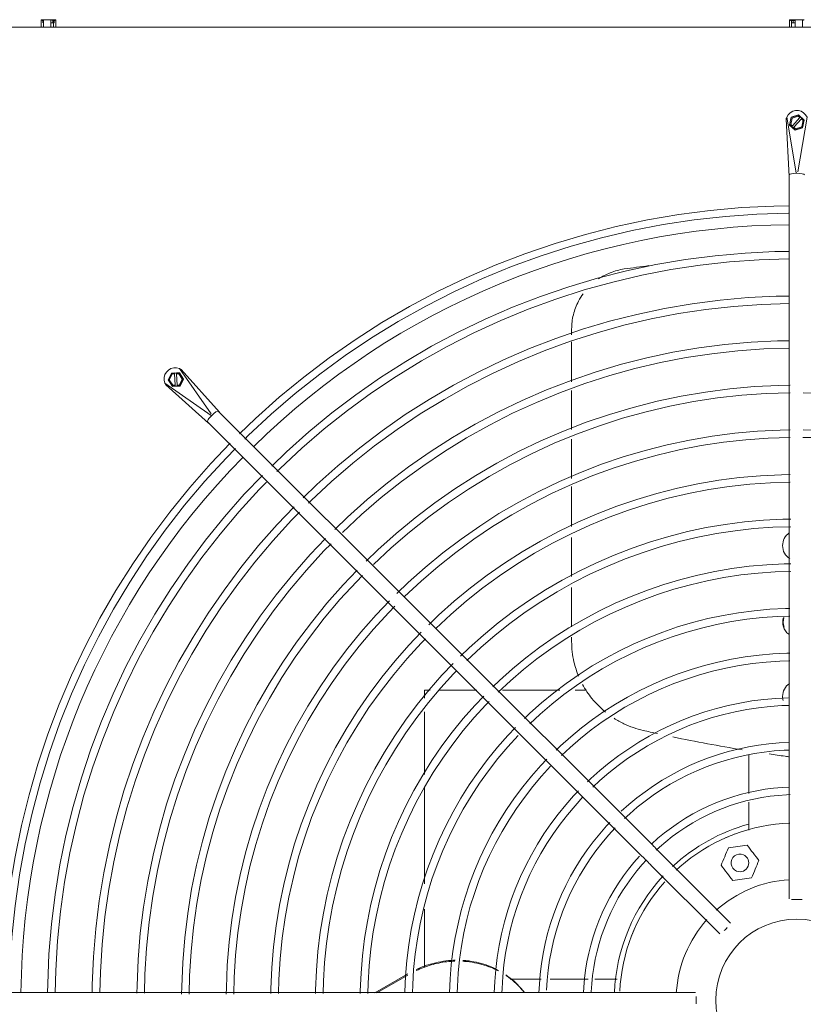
# Model space of a CAD drawing. Header units: inches. Extents: x 282 to 878, y -149 to 1260.
# Tile 17 of 20: x 833 to 846, y 429 to 445. Entities that reach past the tile are written whole.
import ezdxf

# ---------------------------------------------------------------- set-up
doc = ezdxf.new("R2010")
doc.units = ezdxf.units.IN
doc.header["$MEASUREMENT"] = 0
doc.layers.add('M-EQPM', color=90, linetype='Continuous', lineweight=9)

# ---------------------------------------------------------------- blocks, each defined once
blk = doc.blocks.new('Air Conditioner Unit  _AC_ - Default 1-V6-Main Floor')
at = {"layer": 'M-EQPM'}
for p, q in [((-12.42, 16.12), (-12.379, 16.12)), ((-12.42, 16), (-12.42, 16.12)), ((-12.402, 16.12), (-12.378, 16.12)), ((-12.402, 16.12), (-12.402, 16.109)), ((-12.378, 16.109), (-12.402, 16.109)), ((-12.39, 16.12), (-12.39, 16.071)), ((-12.379, 16.12), (-12.257, 16.12)), ((-12.379, 16), (-12.379, 16.12)), ((-12.257, 16.12), (-12.227, 16.12)), ((-12.257, 16.12), (-12.257, 16)), ((-12.205, 16.071), (-12.257, 16.071)), ((-12.239, 16.109), (-12.239, 16.12)), ((-12.227, 16.12), (-12.192, 16.12)), ((-12.227, 16.071), (-12.227, 16.12)), ((-12.227, 16.12), (-12.227, 16.109)), ((-12.192, 16.109), (-12.227, 16.109)), ((-12.205, 16.071), (-12.227, 16.071)), ((-12.216, 16.12), (-12.205, 16.12)), ((-12.216, 16.12), (-12.216, 16.109)), ((-12.215, 16), (-12.215, 16.12)), ((-12.205, 16.12), (-12.175, 16.12)), ((-12.205, 16.12), (-12.205, 16.071)), ((-12.192, 16.109), (-12.192, 16.12)), ((-12.175, 16), (-12.175, 16.12)), ((-0.12, 16.12), (-0.087, 16.12)), ((-0.12, 16.12), (-0.12, 16)), ((-0.103, 16.12), (-0.077, 16.12)), ((-0.103, 16.12), (-0.103, 16.109)), ((-0.077, 16.109), (-0.103, 16.109)), ((-0.09, 16), (-0.09, 16.12)), ((-0.087, 16.12), (-0.076, 16.12)), ((-0.087, 16.071), (-0.087, 16.12)), ((-0.063, 16.071), (-0.087, 16.071)), ((-0.03, 16.071), (-0.087, 16.071)), ((-0.077, 16.12), (-0.03, 16.12)), ((-0.077, 16.12), (-0.077, 16.109)), ((-0.03, 16.109), (-0.077, 16.109)), ((-0.076, 16.109), (-0.076, 16.12)), ((-0.03, 16.109), (-0.076, 16.109)), ((-0.063, 16.12), (-0.03, 16.12)), ((-0.063, 16.12), (-0.063, 16.071)), ((-0.052, 16.12), (-0.052, 16.109)), ((-0.03, 16.12), (0.09, 16.12)), ((-0.03, 16), (-0.03, 16.12)), ((0.09, 16.12), (0.12, 16.12)), ((0.09, 16), (0.09, 16.12)), ((0.103, 16.12), (0.103, 16.109)), ((14.75, 16), (-14.75, 16)), ((-12.379, 16), (-12.42, 16)), ((-12.257, 16), (-12.379, 16)), ((-12.175, 16), (-12.257, 16)), ((-0.03, 16), (-0.12, 16)), ((0.09, 16), (-0.03, 16)), ((0.12, 16), (0.09, 16)), ((-0.178, 14.484), (-0.125, 13.545)), ((-0.01, 13.602), (-0.167, 14.517)), ((-0.093, 14.516), (-0.119, 14.394)), ((-0.119, 14.389), (-0.093, 14.511)), ((-0.102, 14.4), (-0.079, 14.504)), ((-0.079, 14.504), (-0.102, 14.399)), ((0.026, 14.555), (-0.093, 14.516)), ((-0.093, 14.511), (0.026, 14.549)), ((-0.093, 14.511), (-0.093, 14.516)), ((-0.079, 14.504), (0.022, 14.537)), ((0.022, 14.537), (-0.079, 14.504)), ((-0.079, 14.504), (-0.079, 14.504)), ((0.049, 14.512), (-0.074, 14.375)), ((-0.049, 14.352), (0.074, 14.49)), ((0.013, 13.621), (0.167, 14.517)), ((0.022, 14.537), (0.049, 14.513)), ((0.049, 14.512), (0.022, 14.537)), ((0.022, 14.537), (0.022, 14.537)), ((0.06, 14.524), (0.026, 14.555)), ((0.026, 14.549), (0.026, 14.555)), ((0.026, 14.549), (0.119, 14.466)), ((0.049, 14.513), (0.06, 14.524)), ((0.049, 14.513), (0.049, 14.512)), ((0.06, 14.524), (0.06, 14.522)), ((0.06, 14.522), (0.085, 14.5)), ((0.085, 14.502), (0.074, 14.49)), ((0.074, 14.49), (0.102, 14.466)), ((0.074, 14.49), (0.074, 14.49)), ((0.102, 14.465), (0.074, 14.49)), ((0.102, 14.466), (0.079, 14.361)), ((0.079, 14.361), (0.102, 14.465)), ((0.119, 14.471), (0.085, 14.502)), ((0.085, 14.5), (0.085, 14.502)), ((0.093, 14.349), (0.119, 14.471)), ((0.119, 14.466), (0.093, 14.344)), ((0.102, 14.466), (0.102, 14.465)), ((-0.119, 14.394), (-0.085, 14.364)), ((-0.119, 14.389), (-0.119, 14.394)), ((-0.026, 14.305), (-0.119, 14.389)), ((-0.074, 14.375), (-0.102, 14.4)), ((-0.102, 14.4), (-0.102, 14.399)), ((-0.102, 14.399), (-0.074, 14.375)), ((-0.085, 14.364), (-0.074, 14.375)), ((-0.085, 14.361), (-0.085, 14.364)), ((-0.06, 14.339), (-0.085, 14.361)), ((-0.074, 14.375), (-0.074, 14.375)), ((-0.049, 14.353), (-0.06, 14.341)), ((-0.06, 14.341), (-0.026, 14.311)), ((-0.06, 14.341), (-0.06, 14.339)), ((-0.022, 14.328), (-0.049, 14.353)), ((-0.049, 14.353), (-0.049, 14.352)), ((-0.049, 14.352), (-0.022, 14.328)), ((-0.026, 14.311), (0.093, 14.349)), ((0.093, 14.344), (-0.026, 14.305)), ((-0.026, 14.305), (-0.026, 14.311)), ((0.079, 14.361), (-0.022, 14.328)), ((-0.022, 14.328), (0.079, 14.361)), ((-0.022, 14.328), (-0.022, 14.328)), ((0.079, 14.361), (0.079, 14.361)), ((0.093, 14.344), (0.093, 14.349)), ((-0.125, 13.57), (-0.125, 3.475)), ((-3.701, 11.032), (-3.701, 10.937)), ((-3.701, 10.822), (-3.701, 10.169)), ((-9.622, 9.641), (-10.147, 10.383)), ((-10.116, 10.368), (-9.489, 9.666)), ((-10.274, 10.31), (-10.33, 10.199)), ((-10.33, 10.199), (-10.262, 10.094)), ((-10.326, 10.195), (-10.33, 10.199)), ((-10.326, 10.195), (-10.27, 10.306)), ((-10.312, 10.2), (-10.264, 10.295)), ((-10.263, 10.295), (-10.312, 10.2)), ((-10.254, 10.11), (-10.312, 10.2)), ((-10.312, 10.2), (-10.254, 10.11)), ((-10.312, 10.2), (-10.312, 10.2)), ((-10.228, 10.313), (-10.274, 10.31)), ((-10.27, 10.306), (-10.274, 10.31)), ((-10.27, 10.306), (-10.145, 10.313)), ((-10.264, 10.295), (-10.227, 10.297)), ((-10.263, 10.295), (-10.264, 10.295)), ((-10.227, 10.297), (-10.263, 10.295)), ((-10.227, 10.297), (-10.228, 10.313)), ((-10.228, 10.313), (-10.226, 10.311)), ((-10.227, 10.297), (-10.227, 10.297)), ((-10.227, 10.297), (-10.217, 10.112)), ((-10.226, 10.311), (-10.193, 10.313)), ((-10.149, 10.317), (-10.194, 10.314)), ((-10.194, 10.314), (-10.194, 10.299)), ((-10.193, 10.313), (-10.194, 10.314)), ((-10.194, 10.299), (-10.157, 10.301)), ((-10.193, 10.298), (-10.194, 10.299)), ((-10.157, 10.3), (-10.193, 10.298)), ((-10.184, 10.114), (-10.193, 10.298)), ((-10.157, 10.301), (-10.099, 10.211)), ((-10.157, 10.301), (-10.157, 10.3)), ((-10.098, 10.211), (-10.157, 10.3)), ((-10.081, 10.212), (-10.149, 10.317)), ((-10.149, 10.317), (-10.145, 10.313)), ((-10.099, 10.211), (-10.147, 10.116)), ((-10.147, 10.116), (-10.098, 10.211)), ((-10.145, 10.313), (-10.077, 10.208)), ((-10.138, 10.101), (-10.081, 10.212)), ((-10.077, 10.208), (-10.134, 10.097)), ((-10.099, 10.211), (-10.098, 10.211)), ((-10.077, 10.208), (-10.081, 10.212)), ((-9.625, 9.611), (-10.383, 10.147)), ((-10.368, 10.116), (-9.666, 9.489)), ((-10.258, 10.09), (-10.326, 10.195)), ((-10.262, 10.094), (-10.217, 10.097)), ((-10.258, 10.09), (-10.262, 10.094)), ((-10.134, 10.097), (-10.258, 10.09)), ((-10.218, 10.112), (-10.254, 10.11)), ((-10.254, 10.11), (-10.217, 10.112)), ((-10.254, 10.11), (-10.254, 10.11)), ((-10.217, 10.097), (-10.218, 10.112)), ((-10.217, 10.112), (-10.218, 10.112)), ((-10.215, 10.095), (-10.217, 10.097)), ((-10.181, 10.097), (-10.215, 10.095)), ((-10.147, 10.116), (-10.184, 10.114)), ((-10.184, 10.114), (-10.147, 10.116)), ((-10.184, 10.114), (-10.183, 10.098)), ((-10.184, 10.114), (-10.184, 10.114)), ((-10.183, 10.098), (-10.138, 10.101)), ((-10.183, 10.098), (-10.181, 10.097)), ((-10.147, 10.116), (-10.147, 10.116)), ((-10.134, 10.097), (-10.138, 10.101)), ((-3.701, 10.023), (-3.701, 9.383)), ((-2.369, 2.546), (-9.507, 9.684)), ((-9.684, 9.507), (-2.546, 2.369)), ((-3.701, 9.224), (-3.701, 8.577)), ((-3.701, 8.446), (-3.701, 7.789)), ((-3.701, 7.608), (-3.701, 6.967)), ((-3.701, 6.785), (-3.701, 6.137)), ((-3.701, 5.971), (-3.701, 5.897)), ((-6.027, 5.097), (-6.12, 5.097)), ((-6.12, 5.097), (-6.12, 4.963)), ((-5.261, 5.097), (-5.872, 5.097)), ((-3.894, 5.097), (-4.84, 5.097)), ((-3.456, 5.097), (-3.645, 5.097)), ((-6.12, 4.738), (-6.12, 3.711)), ((-0.788, 4.026), (-0.788, 3.4)), ((-6.12, 3.492), (-6.12, 1.915)), ((-0.788, 3.257), (-0.788, 2.797)), ((-0.125, 3.257), (-0.125, 1.665)), ((-1.089, 1.266), (-2.215, 2.392)), ((-2.392, 2.215), (-1.266, 1.089)), ((-6.12, 1.496), (-6.12, 0.537)), ((-6.391, 0.433), (-6.934, 0.121)), ((-6.394, 0.412), (-6.901, 0.121)), ((-4.712, 0.347), (-4.201, 0.347)), ((-4.055, 0.347), (-3.432, 0.347)), ((-3.32, 0.347), (-2.954, 0.347)), ((-3.475, 0.125), (-13.57, 0.125)), ((-1.665, 0.125), (-3.257, 0.125))]:
    blk.add_line(p, q, dxfattribs=at)
at = {"layer": 'M-EQPM', "flags": 128}
for points in [[(0.167, 14.517), (0.143, 14.558), (0.11, 14.591), (0.069, 14.615), (0.024, 14.627), (-0.024, 14.627), (-0.069, 14.615), (-0.11, 14.591), (-0.143, 14.558), (-0.167, 14.517)], [(-0.121, 13.058), (-0.381, 13.055), (-0.903, 13.03), (-1.423, 12.983), (-1.942, 12.916), (-2.456, 12.828), (-2.967, 12.719), (-3.474, 12.59), (-3.974, 12.441), (-4.469, 12.273), (-4.956, 12.084), (-5.435, 11.876), (-5.906, 11.649), (-6.367, 11.404), (-6.818, 11.14), (-7.258, 10.859), (-7.686, 10.56), (-8.102, 10.244), (-8.506, 9.912), (-8.895, 9.564), (-9.158, 9.309)], [(-9.072, 9.224), (-9.015, 9.282), (-8.636, 9.635), (-8.244, 9.973), (-7.839, 10.294), (-7.421, 10.6), (-6.991, 10.888), (-6.55, 11.159), (-6.099, 11.412), (-5.637, 11.647), (-5.167, 11.863), (-4.689, 12.06), (-4.203, 12.238), (-3.71, 12.396), (-3.211, 12.534), (-2.707, 12.653), (-2.199, 12.751), (-1.688, 12.829), (-1.173, 12.886), (-0.657, 12.922), (-0.14, 12.938)], [(-0.121, 12.31), (-0.36, 12.308), (-0.851, 12.284), (-1.342, 12.24), (-1.83, 12.176), (-2.316, 12.094), (-2.798, 11.991), (-3.275, 11.87), (-3.747, 11.729), (-4.213, 11.57), (-4.672, 11.392), (-5.124, 11.196), (-5.568, 10.983), (-6.002, 10.751), (-6.428, 10.502), (-6.842, 10.237), (-7.246, 9.955), (-7.639, 9.657), (-8.019, 9.344), (-8.386, 9.016), (-8.63, 8.78)], [(-8.543, 8.692), (-8.492, 8.743), (-8.135, 9.076), (-7.766, 9.394), (-7.384, 9.697), (-6.99, 9.985), (-6.585, 10.256), (-6.17, 10.511), (-5.745, 10.75), (-5.31, 10.971), (-4.867, 11.174), (-4.417, 11.36), (-3.959, 11.527), (-3.495, 11.677), (-3.025, 11.807), (-2.55, 11.918), (-2.072, 12.011), (-1.59, 12.084), (-1.105, 12.138), (-0.619, 12.173), (-0.132, 12.188)], [(-0.121, 11.576), (-0.338, 11.574), (-0.801, 11.552), (-1.262, 11.51), (-1.721, 11.451), (-2.178, 11.373), (-2.631, 11.276), (-3.08, 11.162), (-3.524, 11.03), (-3.962, 10.88), (-4.394, 10.713), (-4.819, 10.529), (-5.236, 10.328), (-5.645, 10.11), (-6.045, 9.876), (-6.435, 9.627), (-6.814, 9.362), (-7.183, 9.082), (-7.541, 8.787), (-7.886, 8.479), (-8.112, 8.26)], [(-8.025, 8.172), (-7.98, 8.217), (-7.645, 8.529), (-7.298, 8.828), (-6.939, 9.113), (-6.569, 9.383), (-6.189, 9.638), (-5.798, 9.878), (-5.399, 10.102), (-4.99, 10.31), (-4.574, 10.501), (-4.151, 10.676), (-3.72, 10.833), (-3.284, 10.973), (-2.843, 11.096), (-2.397, 11.201), (-1.947, 11.288), (-1.494, 11.356), (-1.039, 11.407), (-0.582, 11.44), (-0.124, 11.454)], [(-0.121, 10.843), (-0.317, 10.841), (-0.75, 10.819), (-1.182, 10.781), (-1.612, 10.725), (-2.04, 10.652), (-2.464, 10.562), (-2.884, 10.455), (-3.3, 10.331), (-3.711, 10.191), (-4.115, 10.034), (-4.513, 9.862), (-4.904, 9.673), (-5.287, 9.469), (-5.661, 9.25), (-6.027, 9.017), (-6.383, 8.768), (-6.728, 8.506), (-7.063, 8.23), (-7.386, 7.941), (-7.594, 7.74)], [(-7.469, 7.69), (-7.155, 7.983), (-6.831, 8.263), (-6.495, 8.529), (-6.148, 8.782), (-5.792, 9.021), (-5.427, 9.245), (-5.053, 9.455), (-4.671, 9.649), (-4.281, 9.828), (-3.885, 9.992), (-3.482, 10.139), (-3.074, 10.27), (-2.661, 10.385), (-2.243, 10.483), (-1.822, 10.564), (-1.398, 10.629), (-0.972, 10.676), (-0.544, 10.707), (-0.121, 10.72)], [(-10.147, 10.383), (-10.193, 10.395), (-10.24, 10.395), (-10.285, 10.383), (-10.326, 10.36), (-10.36, 10.326), (-10.383, 10.285), (-10.395, 10.24), (-10.395, 10.193), (-10.383, 10.147)], [(-0.108, 10.109), (-0.295, 10.107), (-0.699, 10.087), (-1.102, 10.051), (-1.503, 9.999), (-1.902, 9.931), (-2.297, 9.847), (-2.689, 9.747), (-3.077, 9.632), (-3.46, 9.501), (-3.837, 9.355), (-4.208, 9.194), (-4.572, 9.019), (-4.929, 8.829), (-5.278, 8.624), (-5.619, 8.407), (-5.951, 8.175), (-6.273, 7.931), (-6.585, 7.673), (-6.886, 7.404), (-7.077, 7.22)], [(-6.958, 7.164), (-6.666, 7.436), (-6.363, 7.697), (-6.05, 7.945), (-5.727, 8.181), (-5.396, 8.403), (-5.055, 8.612), (-4.707, 8.808), (-4.351, 8.989), (-3.988, 9.156), (-3.619, 9.308), (-3.244, 9.445), (-2.863, 9.567), (-2.478, 9.674), (-2.09, 9.765), (-1.697, 9.841), (-1.302, 9.901), (-0.905, 9.945), (-0.507, 9.974), (-0.108, 9.986)], [(0.101, 9.984), (0.292, 9.982), (0.691, 9.963), (1.088, 9.927), (1.484, 9.876), (1.878, 9.808), (2.269, 9.725), (2.656, 9.627), (3.039, 9.513), (3.417, 9.384), (3.789, 9.24), (4.156, 9.081), (4.516, 8.907), (4.868, 8.72), (5.213, 8.518), (5.549, 8.303), (5.877, 8.074), (6.195, 7.833), (6.503, 7.579), (6.801, 7.312), (6.983, 7.136)], [(-0.108, 9.375), (-0.274, 9.374), (-0.648, 9.355), (-1.022, 9.322), (-1.394, 9.273), (-1.764, 9.21), (-2.131, 9.132), (-2.494, 9.04), (-2.854, 8.933), (-3.209, 8.812), (-3.558, 8.676), (-3.902, 8.527), (-4.24, 8.364), (-4.571, 8.188), (-4.895, 7.999), (-5.211, 7.796), (-5.519, 7.582), (-5.817, 7.355), (-6.107, 7.116), (-6.387, 6.867), (-6.575, 6.684)], [(-6.446, 6.637), (-6.176, 6.89), (-5.895, 7.131), (-5.605, 7.361), (-5.307, 7.58), (-4.999, 7.786), (-4.684, 7.979), (-4.361, 8.16), (-4.031, 8.328), (-3.695, 8.483), (-3.353, 8.624), (-3.005, 8.751), (-2.653, 8.864), (-2.296, 8.963), (-1.936, 9.048), (-1.573, 9.118), (-1.207, 9.174), (-0.839, 9.214), (-0.47, 9.241), (-0.108, 9.252)], [(0.1, 9.25), (0.27, 9.249), (0.64, 9.23), (1.008, 9.197), (1.375, 9.15), (1.74, 9.087), (2.102, 9.011), (2.461, 8.919), (2.816, 8.814), (3.166, 8.694), (3.511, 8.561), (3.85, 8.413), (4.184, 8.253), (4.51, 8.079), (4.83, 7.892), (5.142, 7.692), (5.445, 7.481), (5.74, 7.257), (6.026, 7.022), (6.302, 6.775), (6.479, 6.604)], [(6.533, 6.727), (6.259, 6.983), (5.975, 7.228), (5.681, 7.461), (5.378, 7.682), (5.067, 7.891), (4.747, 8.087), (4.42, 8.271), (4.086, 8.441), (3.745, 8.597), (3.398, 8.74), (3.046, 8.869), (2.689, 8.984), (2.327, 9.084), (1.962, 9.17), (1.594, 9.241), (1.223, 9.297), (0.85, 9.339), (0.476, 9.365), (0.101, 9.377)], [(-9.311, 9.158), (-9.631, 8.822), (-9.976, 8.43), (-10.305, 8.024), (-10.618, 7.606), (-10.914, 7.175), (-11.192, 6.733), (-11.452, 6.28), (-11.694, 5.817), (-11.917, 5.345), (-12.121, 4.864), (-12.306, 4.375), (-12.471, 3.88), (-12.617, 3.378), (-12.742, 2.871), (-12.846, 2.359), (-12.93, 1.843), (-12.994, 1.325), (-13.036, 0.804), (-13.058, 0.282), (-13.06, 0.12)], [(-12.937, 0.12), (-12.929, 0.517), (-12.898, 1.034), (-12.846, 1.549), (-12.774, 2.061), (-12.681, 2.571), (-12.568, 3.076), (-12.435, 3.576), (-12.282, 4.07), (-12.11, 4.558), (-11.918, 5.039), (-11.707, 5.511), (-11.477, 5.975), (-11.229, 6.429), (-10.963, 6.873), (-10.679, 7.306), (-10.378, 7.727), (-10.061, 8.136), (-9.728, 8.532), (-9.379, 8.914), (-9.224, 9.071)], [(-8.782, 8.629), (-9.08, 8.317), (-9.405, 7.947), (-9.715, 7.565), (-10.01, 7.17), (-10.289, 6.764), (-10.551, 6.347), (-10.796, 5.92), (-11.025, 5.484), (-11.235, 5.039), (-11.428, 4.585), (-11.602, 4.125), (-11.757, 3.658), (-11.894, 3.184), (-12.012, 2.706), (-12.111, 2.224), (-12.19, 1.738), (-12.25, 1.249), (-12.29, 0.758), (-12.31, 0.266), (-12.312, 0.119)], [(-0.108, 8.641), (-0.252, 8.64), (-0.598, 8.623), (-0.942, 8.592), (-1.285, 8.548), (-1.626, 8.489), (-1.964, 8.418), (-2.299, 8.332), (-2.63, 8.234), (-2.957, 8.122), (-3.28, 7.997), (-3.597, 7.86), (-3.908, 7.71), (-4.214, 7.547), (-4.512, 7.373), (-4.803, 7.186), (-5.087, 6.988), (-5.362, 6.779), (-5.629, 6.559), (-5.887, 6.329), (-6.048, 6.173)], [(-12.186, 0.119), (-12.178, 0.487), (-12.149, 0.974), (-12.101, 1.459), (-12.033, 1.942), (-11.945, 2.421), (-11.839, 2.897), (-11.714, 3.368), (-11.57, 3.834), (-11.407, 4.294), (-11.226, 4.746), (-11.027, 5.191), (-10.811, 5.628), (-10.577, 6.056), (-10.327, 6.474), (-10.059, 6.882), (-9.776, 7.279), (-9.477, 7.664), (-9.163, 8.037), (-8.834, 8.397), (-8.717, 8.516)], [(-5.935, 6.111), (-5.686, 6.343), (-5.428, 6.566), (-5.161, 6.777), (-4.886, 6.978), (-4.603, 7.168), (-4.312, 7.347), (-4.015, 7.513), (-3.711, 7.668), (-3.402, 7.81), (-3.087, 7.94), (-2.767, 8.057), (-2.442, 8.161), (-2.114, 8.252), (-1.782, 8.33), (-1.448, 8.395), (-1.111, 8.446), (-0.772, 8.484), (-0.433, 8.508), (-0.108, 8.518)], [(-8.263, 8.11), (-8.539, 7.821), (-8.844, 7.474), (-9.136, 7.114), (-9.413, 6.743), (-9.676, 6.361), (-9.922, 5.969), (-10.153, 5.568), (-10.367, 5.157), (-10.565, 4.738), (-10.746, 4.312), (-10.91, 3.879), (-11.057, 3.44), (-11.185, 2.995), (-11.296, 2.545), (-11.389, 2.091), (-11.463, 1.634), (-11.52, 1.174), (-11.557, 0.713), (-11.577, 0.25), (-11.578, 0.118)], [(-11.452, 0.118), (-11.445, 0.458), (-11.418, 0.915), (-11.372, 1.371), (-11.308, 1.825), (-11.226, 2.276), (-11.126, 2.723), (-11.008, 3.165), (-10.873, 3.603), (-10.72, 4.035), (-10.55, 4.461), (-10.363, 4.879), (-10.16, 5.289), (-9.94, 5.691), (-9.705, 6.084), (-9.454, 6.468), (-9.187, 6.84), (-8.907, 7.202), (-8.611, 7.553), (-8.303, 7.891), (-8.174, 8.021)], [(-0.1, 7.908), (-0.231, 7.906), (-0.547, 7.891), (-0.862, 7.863), (-1.176, 7.822), (-1.488, 7.769), (-1.797, 7.703), (-2.104, 7.625), (-2.407, 7.535), (-2.706, 7.432), (-3.001, 7.318), (-3.292, 7.192), (-3.577, 7.055), (-3.856, 6.906), (-4.129, 6.747), (-4.395, 6.576), (-4.655, 6.395), (-4.907, 6.204), (-5.151, 6.003), (-5.387, 5.792), (-5.529, 5.654)], [(-5.424, 5.584), (-5.196, 5.797), (-4.96, 6), (-4.716, 6.194), (-4.465, 6.377), (-4.206, 6.551), (-3.941, 6.714), (-3.669, 6.866), (-3.392, 7.007), (-3.109, 7.137), (-2.821, 7.256), (-2.528, 7.363), (-2.232, 7.458), (-1.932, 7.541), (-1.629, 7.612), (-1.323, 7.671), (-1.015, 7.718), (-0.706, 7.753), (-0.395, 7.775), (-0.1, 7.784)], [(-7.744, 7.591), (-7.997, 7.326), (-8.284, 7), (-8.557, 6.663), (-8.817, 6.316), (-9.062, 5.958), (-9.293, 5.591), (-9.509, 5.215), (-9.71, 4.83), (-9.896, 4.438), (-10.065, 4.039), (-10.219, 3.633), (-10.356, 3.222), (-10.476, 2.805), (-10.58, 2.384), (-10.667, 1.959), (-10.737, 1.531), (-10.789, 1.1), (-10.825, 0.668), (-10.843, 0.234), (-10.844, 0.117)], [(-10.718, 0.117), (-10.712, 0.429), (-10.686, 0.857), (-10.643, 1.283), (-10.583, 1.708), (-10.507, 2.13), (-10.413, 2.548), (-10.303, 2.963), (-10.176, 3.372), (-10.033, 3.777), (-9.874, 4.175), (-9.699, 4.566), (-9.509, 4.95), (-9.303, 5.327), (-9.083, 5.695), (-8.848, 6.053), (-8.599, 6.402), (-8.336, 6.741), (-8.06, 7.069), (-7.771, 7.386), (-7.655, 7.502)], [(-0.101, 7.174), (-0.21, 7.173), (-0.496, 7.159), (-0.782, 7.133), (-1.067, 7.096), (-1.35, 7.048), (-1.63, 6.988), (-1.909, 6.917), (-2.184, 6.836), (-2.455, 6.743), (-2.723, 6.639), (-2.986, 6.525), (-3.245, 6.4), (-3.498, 6.265), (-3.746, 6.121), (-3.988, 5.966), (-4.223, 5.802), (-4.452, 5.628), (-4.673, 5.446), (-4.887, 5.254), (-4.996, 5.149)], [(-7.225, 7.072), (-7.456, 6.83), (-7.723, 6.526), (-7.978, 6.212), (-8.22, 5.888), (-8.449, 5.555), (-8.664, 5.212), (-8.866, 4.862), (-9.053, 4.503), (-9.226, 4.138), (-9.384, 3.766), (-9.527, 3.387), (-9.655, 3.004), (-9.767, 2.615), (-9.864, 2.222), (-9.945, 1.826), (-10.01, 1.427), (-10.059, 1.025), (-10.092, 0.622), (-10.109, 0.218), (-10.11, 0.101)], [(-9.984, 0.101), (-9.978, 0.399), (-9.955, 0.798), (-9.915, 1.196), (-9.859, 1.591), (-9.787, 1.984), (-9.7, 2.374), (-9.598, 2.76), (-9.48, 3.141), (-9.346, 3.518), (-9.198, 3.889), (-9.035, 4.254), (-8.858, 4.612), (-8.666, 4.962), (-8.461, 5.305), (-8.242, 5.639), (-8.01, 5.964), (-7.765, 6.279), (-7.508, 6.585), (-7.239, 6.88), (-7.136, 6.983)], [(-4.908, 5.062), (-4.706, 5.25), (-4.492, 5.434), (-4.272, 5.61), (-4.044, 5.776), (-3.81, 5.933), (-3.569, 6.081), (-3.323, 6.219), (-3.072, 6.346), (-2.816, 6.464), (-2.555, 6.572), (-2.29, 6.669), (-2.022, 6.755), (-1.75, 6.83), (-1.475, 6.895), (-1.198, 6.948), (-0.92, 6.991), (-0.639, 7.022), (-0.358, 7.042), (-0.101, 7.05)], [(-6.693, 6.568), (-6.915, 6.334), (-7.163, 6.053), (-7.399, 5.761), (-7.624, 5.461), (-7.836, 5.152), (-8.036, 4.834), (-8.222, 4.509), (-8.396, 4.177), (-8.556, 3.837), (-8.703, 3.492), (-8.836, 3.141), (-8.954, 2.786), (-9.059, 2.425), (-9.148, 2.061), (-9.223, 1.694), (-9.284, 1.323), (-9.329, 0.951), (-9.36, 0.577), (-9.375, 0.202), (-9.376, 0.1)], [(-9.251, 0.1), (-9.245, 0.37), (-9.223, 0.739), (-9.186, 1.108), (-9.134, 1.474), (-9.068, 1.838), (-8.987, 2.199), (-8.892, 2.557), (-8.783, 2.911), (-8.659, 3.259), (-8.522, 3.603), (-8.371, 3.941), (-8.207, 4.273), (-8.03, 4.597), (-7.839, 4.915), (-7.636, 5.224), (-7.421, 5.526), (-7.195, 5.818), (-6.956, 6.101), (-6.707, 6.374), (-6.604, 6.479)], [(-0.117, 6.44), (-0.188, 6.439), (-0.445, 6.426), (-0.702, 6.404), (-0.958, 6.37), (-1.212, 6.327), (-1.464, 6.273), (-1.713, 6.21), (-1.96, 6.136), (-2.204, 6.053), (-2.444, 5.96), (-2.681, 5.858), (-2.913, 5.746), (-3.14, 5.625), (-3.363, 5.495), (-3.58, 5.356), (-3.791, 5.208), (-3.996, 5.052), (-4.195, 4.889), (-4.387, 4.717), (-4.477, 4.63)], [(-4.389, 4.542), (-4.216, 4.704), (-4.025, 4.869), (-3.827, 5.026), (-3.623, 5.175), (-3.413, 5.315), (-3.198, 5.448), (-2.977, 5.571), (-2.752, 5.686), (-2.523, 5.791), (-2.289, 5.888), (-2.052, 5.974), (-1.811, 6.052), (-1.568, 6.119), (-1.322, 6.177), (-1.074, 6.225), (-0.824, 6.263), (-0.573, 6.291), (-0.321, 6.309), (-0.117, 6.315)], [(-6.174, 6.049), (-6.374, 5.838), (-6.602, 5.579), (-6.82, 5.31), (-7.027, 5.033), (-7.223, 4.748), (-7.407, 4.456), (-7.579, 4.156), (-7.739, 3.85), (-7.887, 3.537), (-8.022, 3.219), (-8.144, 2.896), (-8.254, 2.568), (-8.35, 2.235), (-8.432, 1.9), (-8.502, 1.561), (-8.557, 1.22), (-8.599, 0.877), (-8.627, 0.532), (-8.642, 0.187), (-8.642, 0.108)], [(-8.516, 0.108), (-8.512, 0.341), (-8.491, 0.681), (-8.457, 1.02), (-8.41, 1.357), (-8.349, 1.692), (-8.274, 2.025), (-8.187, 2.354), (-8.086, 2.68), (-7.973, 3.001), (-7.846, 3.317), (-7.707, 3.628), (-7.556, 3.934), (-7.393, 4.233), (-7.217, 4.525), (-7.031, 4.81), (-6.833, 5.087), (-6.624, 5.356), (-6.404, 5.617), (-6.175, 5.869), (-6.101, 5.943)], [(-0.118, 5.706), (-0.167, 5.706), (-0.395, 5.694), (-0.622, 5.674), (-0.848, 5.645), (-1.074, 5.606), (-1.297, 5.559), (-1.518, 5.502), (-1.737, 5.437), (-1.953, 5.363), (-2.166, 5.281), (-2.375, 5.19), (-2.581, 5.091), (-2.783, 4.984), (-2.98, 4.869), (-3.172, 4.746), (-3.359, 4.615), (-3.541, 4.477), (-3.717, 4.332), (-3.887, 4.18), (-3.958, 4.111)], [(-5.647, 5.538), (-5.833, 5.343), (-6.042, 5.105), (-6.241, 4.86), (-6.43, 4.606), (-6.609, 4.345), (-6.778, 4.077), (-6.935, 3.803), (-7.082, 3.523), (-7.217, 3.237), (-7.341, 2.946), (-7.453, 2.65), (-7.553, 2.35), (-7.641, 2.046), (-7.716, 1.738), (-7.78, 1.428), (-7.831, 1.116), (-7.869, 0.802), (-7.895, 0.487), (-7.908, 0.171), (-7.909, 0.108)], [(-3.87, 4.023), (-3.726, 4.157), (-3.557, 4.303), (-3.382, 4.442), (-3.202, 4.574), (-3.016, 4.698), (-2.826, 4.815), (-2.631, 4.924), (-2.432, 5.025), (-2.23, 5.118), (-2.023, 5.204), (-1.813, 5.28), (-1.601, 5.349), (-1.386, 5.408), (-1.168, 5.459), (-0.949, 5.502), (-0.728, 5.535), (-0.506, 5.56), (-0.283, 5.576), (-0.118, 5.581)], [(-7.783, 0.108), (-7.779, 0.311), (-7.76, 0.622), (-7.729, 0.932), (-7.685, 1.24), (-7.63, 1.547), (-7.562, 1.85), (-7.482, 2.151), (-7.39, 2.449), (-7.286, 2.742), (-7.17, 3.032), (-7.043, 3.316), (-6.905, 3.595), (-6.756, 3.868), (-6.596, 4.135), (-6.425, 4.396), (-6.244, 4.649), (-6.053, 4.895), (-5.853, 5.133), (-5.643, 5.363), (-5.596, 5.411)], [(-5.144, 5.001), (-5.291, 4.847), (-5.481, 4.632), (-5.662, 4.409), (-5.834, 4.179), (-5.996, 3.942), (-6.149, 3.699), (-6.292, 3.45), (-6.425, 3.196), (-6.547, 2.936), (-6.66, 2.672), (-6.761, 2.404), (-6.852, 2.132), (-6.932, 1.856), (-7, 1.577), (-7.058, 1.296), (-7.104, 1.013), (-7.139, 0.728), (-7.162, 0.442), (-7.174, 0.155), (-7.175, 0.108)], [(-7.049, 0.108), (-7.045, 0.282), (-7.028, 0.563), (-7, 0.844), (-6.961, 1.123), (-6.91, 1.401), (-6.849, 1.676), (-6.776, 1.949), (-6.693, 2.218), (-6.599, 2.484), (-6.494, 2.746), (-6.379, 3.003), (-6.254, 3.256), (-6.119, 3.503), (-5.974, 3.745), (-5.819, 3.981), (-5.655, 4.211), (-5.483, 4.434), (-5.301, 4.649), (-5.111, 4.857), (-5.056, 4.913)], [(-0.145, 4.972), (-0.344, 4.962), (-0.542, 4.944), (-0.739, 4.919), (-0.936, 4.885), (-1.13, 4.844), (-1.323, 4.795), (-1.514, 4.738), (-1.702, 4.674), (-1.887, 4.602), (-2.07, 4.523), (-2.249, 4.437), (-2.425, 4.343), (-2.596, 4.243), (-2.764, 4.135), (-2.927, 4.022), (-3.086, 3.901), (-3.239, 3.775), (-3.388, 3.642), (-3.439, 3.592)], [(-3.351, 3.504), (-3.237, 3.611), (-3.09, 3.737), (-2.938, 3.858), (-2.781, 3.972), (-2.62, 4.08), (-2.455, 4.182), (-2.285, 4.277), (-2.113, 4.365), (-1.936, 4.446), (-1.757, 4.52), (-1.575, 4.586), (-1.39, 4.645), (-1.203, 4.697), (-1.015, 4.742), (-0.824, 4.779), (-0.632, 4.808), (-0.44, 4.829), (-0.246, 4.843), (-0.119, 4.847)], [(-4.626, 4.481), (-4.75, 4.351), (-4.92, 4.158), (-5.083, 3.958), (-5.237, 3.751), (-5.383, 3.539), (-5.52, 3.321), (-5.648, 3.097), (-5.768, 2.869), (-5.878, 2.636), (-5.979, 2.399), (-6.07, 2.158), (-6.151, 1.914), (-6.223, 1.666), (-6.284, 1.416), (-6.336, 1.163), (-6.377, 0.909), (-6.409, 0.653), (-6.43, 0.397), (-6.44, 0.139)], [(-6.314, 0.121), (-6.312, 0.253), (-6.297, 0.505), (-6.271, 0.756), (-6.236, 1.006), (-6.191, 1.255), (-6.136, 1.502), (-6.071, 1.746), (-5.996, 1.987), (-5.912, 2.225), (-5.818, 2.46), (-5.715, 2.691), (-5.603, 2.917), (-5.482, 3.139), (-5.352, 3.355), (-5.214, 3.567), (-5.067, 3.772), (-4.912, 3.972), (-4.749, 4.165), (-4.579, 4.352)], [(-0.124, 4.238), (-0.293, 4.23), (-0.462, 4.215), (-0.63, 4.193), (-0.797, 4.164), (-0.963, 4.129), (-1.128, 4.087), (-1.29, 4.039), (-1.451, 3.984), (-1.609, 3.923), (-1.765, 3.856), (-1.917, 3.782), (-2.067, 3.702), (-2.213, 3.617), (-2.356, 3.525), (-2.495, 3.428), (-2.63, 3.326), (-2.761, 3.218), (-2.888, 3.105)], [(-2.832, 2.985), (-2.747, 3.064), (-2.622, 3.172), (-2.493, 3.274), (-2.36, 3.371), (-2.223, 3.463), (-2.083, 3.549), (-1.94, 3.629), (-1.793, 3.704), (-1.643, 3.773), (-1.491, 3.835), (-1.337, 3.892), (-1.18, 3.942), (-1.021, 3.986), (-0.861, 4.024), (-0.699, 4.055), (-0.537, 4.08), (-0.373, 4.098), (-0.209, 4.11), (-0.12, 4.113)], [(-4.108, 3.961), (-4.209, 3.856), (-4.36, 3.684), (-4.504, 3.507), (-4.64, 3.324), (-4.77, 3.136), (-4.891, 2.942), (-5.005, 2.745), (-5.111, 2.542), (-5.208, 2.336), (-5.297, 2.126), (-5.378, 1.912), (-5.45, 1.696), (-5.514, 1.476), (-5.568, 1.255), (-5.614, 1.031), (-5.651, 0.806), (-5.679, 0.579), (-5.697, 0.351), (-5.707, 0.123)], [(-5.581, 0.121), (-5.579, 0.223), (-5.565, 0.446), (-5.543, 0.668), (-5.512, 0.889), (-5.472, 1.109), (-5.423, 1.327), (-5.366, 1.543), (-5.3, 1.756), (-5.225, 1.967), (-5.142, 2.174), (-5.051, 2.378), (-4.952, 2.578), (-4.845, 2.774), (-4.73, 2.966), (-4.608, 3.152), (-4.478, 3.334), (-4.341, 3.511), (-4.197, 3.681), (-4.047, 3.846)], [(-3.59, 3.441), (-3.668, 3.36), (-3.799, 3.21), (-3.925, 3.056), (-4.044, 2.897), (-4.156, 2.733), (-4.262, 2.564), (-4.361, 2.392), (-4.453, 2.215), (-4.539, 2.035), (-4.616, 1.852), (-4.687, 1.666), (-4.75, 1.478), (-4.805, 1.286), (-4.852, 1.093), (-4.892, 0.898), (-4.924, 0.702), (-4.948, 0.504), (-4.965, 0.306), (-4.972, 0.121)], [(-0.121, 3.504), (-0.242, 3.498), (-0.382, 3.485), (-0.521, 3.467), (-0.659, 3.444), (-0.797, 3.415), (-0.933, 3.38), (-1.067, 3.34), (-1.2, 3.295), (-1.33, 3.244), (-1.459, 3.188), (-1.585, 3.127), (-1.709, 3.061), (-1.83, 2.991), (-1.948, 2.915), (-2.063, 2.835), (-2.175, 2.75), (-2.283, 2.661), (-2.388, 2.567)], [(-0.125, 3.475), (-0.125, 3.447), (-0.125, 3.419), (-0.125, 3.39), (-0.125, 3.362), (-0.125, 3.333), (-0.125, 3.304), (-0.125, 3.276), (-0.125, 3.257)], [(-4.847, 0.121), (-4.845, 0.194), (-4.834, 0.388), (-4.814, 0.58), (-4.787, 0.773), (-4.752, 0.963), (-4.71, 1.153), (-4.66, 1.34), (-4.603, 1.525), (-4.538, 1.708), (-4.466, 1.888), (-4.387, 2.065), (-4.301, 2.239), (-4.208, 2.409), (-4.108, 2.576), (-4.002, 2.738), (-3.889, 2.896), (-3.77, 3.049), (-3.646, 3.197), (-3.515, 3.341)], [(-2.313, 2.466), (-2.257, 2.518), (-2.154, 2.606), (-2.048, 2.69), (-1.939, 2.77), (-1.827, 2.845), (-1.712, 2.916), (-1.594, 2.982), (-1.473, 3.043), (-1.35, 3.1), (-1.225, 3.151), (-1.098, 3.198), (-0.969, 3.239), (-0.839, 3.275), (-0.707, 3.306), (-0.575, 3.332), (-0.441, 3.352), (-0.307, 3.367), (-0.172, 3.377), (-0.108, 3.379)], [(-3.072, 2.921), (-3.127, 2.864), (-3.239, 2.737), (-3.346, 2.605), (-3.447, 2.469), (-3.543, 2.329), (-3.633, 2.186), (-3.718, 2.039), (-3.796, 1.888), (-3.869, 1.735), (-3.935, 1.579), (-3.995, 1.42), (-4.049, 1.259), (-4.096, 1.097), (-4.136, 0.932), (-4.17, 0.766), (-4.198, 0.598), (-4.218, 0.43), (-4.232, 0.261), (-4.238, 0.121)], [(-4.112, 0.165), (-4.102, 0.329), (-4.086, 0.493), (-4.063, 0.656), (-4.033, 0.818), (-3.997, 0.978), (-3.955, 1.137), (-3.906, 1.294), (-3.851, 1.45), (-3.79, 1.603), (-3.723, 1.753), (-3.65, 1.9), (-3.571, 2.045), (-3.487, 2.186), (-3.396, 2.324), (-3.301, 2.458), (-3.2, 2.588), (-3.094, 2.713), (-2.984, 2.833)], [(-0.118, 2.912), (-0.233, 2.906), (-0.349, 2.894), (-0.464, 2.878), (-0.579, 2.857), (-0.693, 2.831), (-0.806, 2.801), (-0.917, 2.767), (-1.027, 2.728), (-1.135, 2.685), (-1.242, 2.637), (-1.346, 2.586), (-1.448, 2.53), (-1.548, 2.47), (-1.646, 2.406), (-1.741, 2.338), (-1.833, 2.267), (-1.922, 2.191), (-1.983, 2.136)], [(-2.215, 2.392), (-2.235, 2.412), (-2.255, 2.432), (-2.276, 2.452), (-2.296, 2.473), (-2.316, 2.493), (-2.336, 2.513), (-2.356, 2.533), (-2.369, 2.546)], [(-2.585, 2.368), (-2.678, 2.263), (-2.766, 2.154), (-2.85, 2.042), (-2.93, 1.926), (-3.004, 1.807), (-3.074, 1.686), (-3.139, 1.562), (-3.199, 1.435), (-3.254, 1.306), (-3.304, 1.175), (-3.348, 1.041), (-3.387, 0.907), (-3.42, 0.771), (-3.449, 0.633), (-3.471, 0.495), (-3.488, 0.356), (-3.5, 0.216), (-3.504, 0.121)], [(-3.379, 0.135), (-3.37, 0.27), (-3.357, 0.405), (-3.338, 0.539), (-3.314, 0.672), (-3.284, 0.804), (-3.25, 0.934), (-3.21, 1.064), (-3.164, 1.191), (-3.114, 1.317), (-3.059, 1.44), (-2.999, 1.561), (-2.934, 1.68), (-2.865, 1.796), (-2.791, 1.909), (-2.712, 2.019), (-2.629, 2.126), (-2.542, 2.23), (-2.473, 2.306)], [(-2.546, 2.369), (-2.526, 2.349), (-2.506, 2.329), (-2.486, 2.309), (-2.465, 2.289), (-2.445, 2.268), (-2.425, 2.248), (-2.405, 2.228), (-2.392, 2.215)], [(-2.171, 1.946), (-2.247, 1.857), (-2.319, 1.766), (-2.388, 1.672), (-2.453, 1.575), (-2.514, 1.476), (-2.571, 1.374), (-2.624, 1.27), (-2.672, 1.164), (-2.717, 1.056), (-2.757, 0.947), (-2.793, 0.836), (-2.824, 0.723), (-2.85, 0.61), (-2.873, 0.495), (-2.89, 0.38), (-2.903, 0.264), (-2.911, 0.148)], [(-3.257, 0.125), (-3.286, 0.125), (-3.314, 0.125), (-3.343, 0.125), (-3.372, 0.125), (-3.4, 0.125), (-3.429, 0.125), (-3.457, 0.125), (-3.475, 0.125)]]:
    blk.add_lwpolyline(points, dxfattribs=at)
at = {"layer": 'M-EQPM'}
for centre, radius, start, end in [((0, 0), 12.75, 90.5461, 134.4586), ((0, 0), 12.75, 135.5461, 179.4586), ((0, 0), 3, 105.2378, 132.9087), ((0, 0), 2.915, 110.6921, 113.5574), ((-0.935, 2.257), 0.145, 67.5, 247.5), ((-0.935, 2.257), 0.145, 247.5, 67.5), ((0, 0), 3, 137.0275, 177.6675), ((0, 0), 1.985, 93.6056, 131.8479), ((0, 0), 1.985, 138.09, 176.5472), ((0, 0), 1.332, 90, 270), ((0, 0), 1.332, 270, 90), ((0, 0), 2.915, 155.9719, 159.3677)]:
    blk.add_arc(centre, radius, start, end, dxfattribs=at)
for centre, major_axis, ratio, start_param, end_param in [((0, 13.57), (-0.125, 0), 0.205635, 4.712389, 6.283185), ((0, 13.57), (-0.125, 0), 0.205635, 3.141593, 4.712389), ((-9.596, 9.596), (0.0884, 0.0884), 0.205635, 1.570796, 3.141593), ((-9.596, 9.596), (0.0884, 0.0884), 0.205635, 0, 1.570796), ((0.006, 7.474), (0, 0.25), 0.96589, 0.579035, 1.570796), ((0.006, 7.474), (0, 0.25), 0.96589, 1.570796, 2.60307), ((0.008, 6.218), (0, 0.25), 0.965869, 1.266529, 2.513098), ((0.017, 6.218), (0, 0.25), 0.965869, 1.261524, 1.928624), ((0.006, 4.994), (0, 0.25), 0.96589, 0.560585, 1.570796), ((0.006, 4.994), (0, 0.25), 0.96589, 1.570796, 1.847639), ((0, 1.665), (-0.125, 0), 0.098439, 0.785398, 1.570796), ((0, 1.665), (0.125, 0), 0.098439, 4.712389, 5.497787), ((-1.178, 1.178), (0.0884, 0.0884), 0.098439, 4.45059, 4.712389), ((-1.178, 1.178), (0.0884, 0.0884), 0.098439, 4.712389, 4.974188), ((-1.665, 0), (0, 0.125), 0.098439, 4.712389, 5.235988), ((-1.665, 0), (0, 0.125), 0.098439, 4.18879, 4.712389)]:
    blk.add_ellipse(centre, major_axis=major_axis, ratio=ratio, start_param=start_param, end_param=end_param, dxfattribs=at)
for points, knots in [([(-0.167, 14.517), (-0.17, 14.51), (-0.173, 14.501), (-0.175, 14.492), (-0.177, 14.486), (-0.177, 14.483), (-0.177, 14.486), (-0.175, 14.493), (-0.173, 14.501), (-0.17, 14.51), (-0.167, 14.517)], [-1, -1, -1, -1, -0.833333, -0.75, -0.666667, -0.5, -0.333333, -0.25, -0.166667, 0, 0, 0, 0]), ([(-2.837, 12.022), (-2.916, 12.01), (-3.062, 11.971), (-3.198, 11.9), (-3.259, 11.859)], [0, 0, 0, 0, 0.1666667, 0.3196138, 0.3196138, 0.3196138, 0.3196138]), ([(-3.511, 11.616), (-3.539, 11.577), (-3.607, 11.468), (-3.682, 11.271), (-3.701, 11.114), (-3.701, 11.032)], [0.5649369, 0.5649369, 0.5649369, 0.5649369, 0.6666667, 0.8333333, 1, 1, 1, 1]), ([(-10.147, 10.383), (-10.14, 10.38), (-10.132, 10.376), (-10.124, 10.372), (-10.118, 10.368), (-10.115, 10.366), (-10.119, 10.369), (-10.125, 10.372), (-10.131, 10.376), (-10.14, 10.38), (-10.147, 10.383)], [-1, -1, -1, -1, -0.833333, -0.75, -0.666667, -0.5, -0.291667, -0.25, -0.166667, 0, 0, 0, 0]), ([(-10.383, 10.147), (-10.38, 10.14), (-10.376, 10.131), (-10.372, 10.124), (-10.368, 10.118), (-10.367, 10.116), (-10.368, 10.118), (-10.372, 10.124), (-10.376, 10.132), (-10.38, 10.14), (-10.383, 10.147)], [-1, -1, -1, -1, -0.833333, -0.75, -0.666667, -0.5, -0.333333, -0.25, -0.166667, 0, 0, 0, 0]), ([(-3.701, 5.897), (-3.701, 5.783), (-3.679, 5.589), (-3.618, 5.402), (-3.586, 5.325)], [0, 0, 0, 0, 0.1666667, 0.2891, 0.2891, 0.2891, 0.2891]), ([(-3.523, 5.192), (-3.478, 5.11), (-3.367, 4.944), (-3.227, 4.803), (-3.145, 4.737)], [0.3619173, 0.3619173, 0.3619173, 0.3619173, 0.5, 0.6554691, 0.6554691, 0.6554691, 0.6554691]), ([(-3.003, 4.634), (-2.951, 4.601), (-2.799, 4.517), (-2.636, 4.46), (-2.525, 4.435)], [0.7420912, 0.7420912, 0.7420912, 0.7420912, 0.8333333, 1, 1, 1, 1]), ([(-0.457, 4.048), (-0.368, 4.035), (-0.256, 4.019), (-0.143, 4.004), (-0.12, 4.001)], [0.44263097, 0.44263097, 0.44263097, 0.44263097, 0.5, 0.51522251, 0.51522251, 0.51522251, 0.51522251]), ([(-6.254, 0.505), (-6.19, 0.535), (-6.019, 0.602), (-5.801, 0.647), (-5.652, 0.655), (-5.616, 0.656)], [0.0557132, 0.0557132, 0.0557132, 0.0557132, 0.1428571, 0.2857143, 0.331502, 0.331502, 0.331502, 0.331502]), ([(-5.489, 0.654), (-5.455, 0.652), (-5.31, 0.638), (-5.111, 0.588), (-4.957, 0.518), (-4.904, 0.489)], [0.3851389, 0.3851389, 0.3851389, 0.3851389, 0.4285714, 0.5714286, 0.6504589, 0.6504589, 0.6504589, 0.6504589]), ([(-5.618, 0.641), (-5.707, 0.639), (-5.881, 0.619), (-6.095, 0.557), (-6.215, 0.505), (-6.256, 0.486)], [0.6730529, 0.6730529, 0.6730529, 0.6730529, 0.7857143, 0.8928571, 0.9490361, 0.9490361, 0.9490361, 0.9490361]), ([(-4.906, 0.481), (-4.955, 0.507), (-5.106, 0.575), (-5.305, 0.624), (-5.454, 0.638), (-5.491, 0.64)], [0.3544607, 0.3544607, 0.3544607, 0.3544607, 0.4285714, 0.5714286, 0.6192065, 0.6192065, 0.6192065, 0.6192065]), ([(-4.78, 0.414), (-4.736, 0.384), (-4.63, 0.301), (-4.533, 0.199), (-4.48, 0.13), (-4.475, 0.125)], [0.7142857, 0.7142857, 0.7142857, 0.7142857, 0.7857143, 0.8928571, 0.9019667, 0.9019667, 0.9019667, 0.9019667]), ([(-4.478, 0.124), (-4.495, 0.146), (-4.581, 0.249), (-4.683, 0.339), (-4.772, 0.4)], [0.1058051, 0.1058051, 0.1058051, 0.1058051, 0.1428571, 0.2857143, 0.2857143, 0.2857143, 0.2857143])]:
    blk.add_open_spline(points, degree=3, knots=knots, dxfattribs=at)
for points in [[(-2.431, 12.077), (-2.566, 12.06), (-2.702, 12.041), (-2.837, 12.022)], [(-2.525, 4.435), (-2.448, 4.417), (-2.37, 4.4), (-2.293, 4.383)], [(-2.04, 4.329), (-1.66, 4.249), (-1.28, 4.179), (-0.901, 4.116)], [(-1.245, 2.217), (-1.226, 2.263), (-1.186, 2.358), (-1.146, 2.456), (-1.125, 2.505)], [(-1.125, 2.505), (-1.075, 2.512), (-0.973, 2.525), (-0.869, 2.539), (-0.815, 2.546)], [(-0.815, 2.546), (-0.783, 2.504), (-0.719, 2.42), (-0.656, 2.338), (-0.625, 2.298)], [(-0.625, 2.298), (-0.645, 2.251), (-0.684, 2.157), (-0.724, 2.059), (-0.745, 2.01)], [(-1.055, 1.969), (-1.085, 2.009), (-1.148, 2.09), (-1.212, 2.174), (-1.245, 2.217)], [(-0.745, 2.01), (-0.795, 2.003), (-0.897, 1.99), (-1.002, 1.976), (-1.055, 1.969)]]:
    blk.add_open_spline(points, degree=3, dxfattribs=at)

msp = doc.modelspace()

# ---------------------------------------------------------------- block references
at = {"layer": 'M-EQPM'}
msp.add_blockref('Air Conditioner Unit  _AC_ - Default 1-V6-Main Floor', (845.406, 428.7), dxfattribs=at)

doc.saveas('drawing.dxf')
